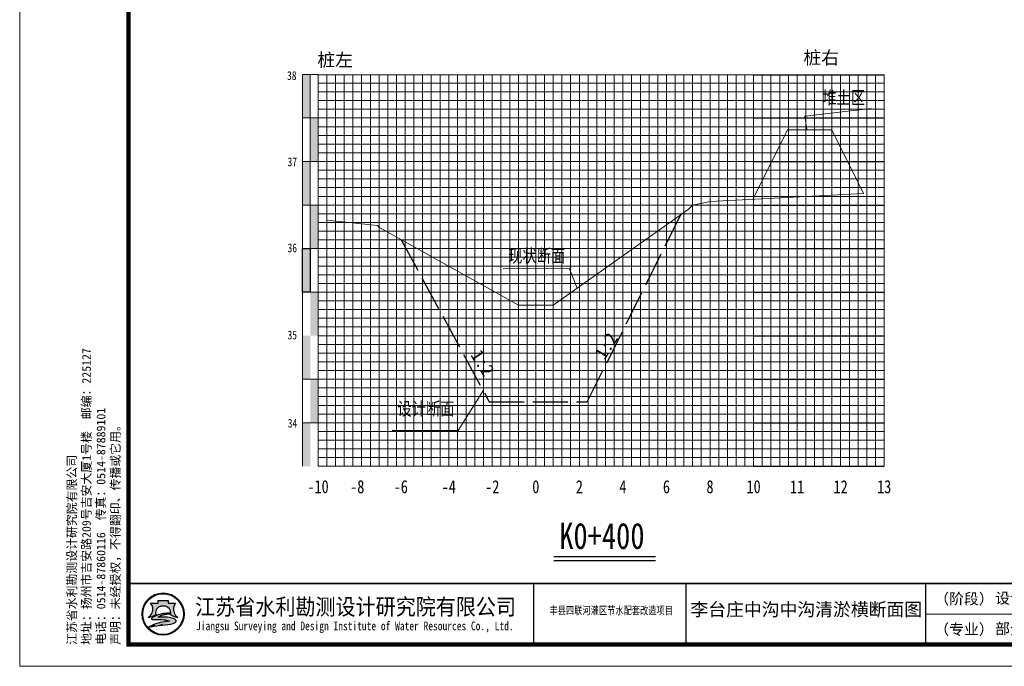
# Model space of a CAD drawing. Header units: millimetres. Extents: x -1851 to 142262423, y -629789 to 22327943.
# Tile 23 of 69: x 35561 to 35787, y 3721 to 3870. Entities that reach past the tile are written whole.
import ezdxf
from ezdxf.enums import TextEntityAlignment as Align

# ---------------------------------------------------------------- set-up
doc = ezdxf.new("R2010")
doc.units = ezdxf.units.MM
doc.linetypes.add('4415', pattern=[5, 4, -1])
for name, color, linetype, lineweight in [('0.13文字', 3, 'Continuous', 13), ('2', 61, 'Continuous', 30), ('3', 8, 'Continuous', 5), ('dmx', 7, 'Continuous', 15)]:
    doc.layers.add(name, color=color, linetype=linetype, lineweight=lineweight)
doc.layers.add('DIMTEX', color=7, linetype='Continuous')
doc.layers.add('断面', color=7, linetype='Continuous')
doc.styles.add('LYJFS', font='times.ttf', dxfattribs={"width": 0.7})
doc.styles.add('STYLE2', font='txt', dxfattribs={"width": 0.8})
doc.styles.add('仿宋', font='FangSong_GB2312.ttf')
doc.styles.add('仿宋体', font='FangSong_GB2312.ttf', dxfattribs={"width": 0.8})
doc.styles.add('宋体', font='txt', dxfattribs={"height": 3.5})
doc.styles.add('等线体', font='simhei.ttf')

# ---------------------------------------------------------------- blocks, each defined once
blk = doc.blocks.new('tk')
h = blk.add_hatch(color=152)
h.dxf.hatch_style = 1
h.paths.add_polyline_path([(6876.364125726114, 854.2295714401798, 1), (6866.686434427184, 854.2295714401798, 1)])
h.paths.add_polyline_path([(6876.201261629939, 854.2295714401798, 1), (6866.84929852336, 854.2295714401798, 1)], flags=16)
h = blk.add_hatch(color=152)
h.dxf.hatch_style = 1
edge = h.paths.add_edge_path()
edge.add_arc((6873.407199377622, 851.8047045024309), 1.461698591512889, 43.31770961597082, 70.37003522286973)
edge.add_arc((6872.0275850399, 847.9366998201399), 5.568375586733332, 70.37003522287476, 84.52854590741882)
edge.add_arc((6871.440752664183, 841.8102204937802), 11.72289597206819, 84.5285459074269, 95.17746754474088)
edge.add_arc((6871.582339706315, 852.1014277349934), 1.831337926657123, 111.7965680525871, 130.9174013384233, ccw=False)
edge.add_arc((6873.47809212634, 847.3608850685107), 6.936886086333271, 98.84274785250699, 111.79656805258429, ccw=False)
edge.add_arc((6874.544451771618, 840.506451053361), 13.873772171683, 95.21036804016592, 98.84274785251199, ccw=False)
edge.add_ellipse((6871.525280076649, 854.5219636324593), major_axis=(-1.773815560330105, 0), ratio=0.8776980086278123, start_angle=172.6538623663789, end_angle=176.9129867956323)
edge.add_arc((6873.117644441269, 844.1909795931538), 10.24870363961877, 88.99992913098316, 98.52267106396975)
edge.add_arc((6872.724314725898, 846.8157053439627), 7.594670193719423, 98.5226710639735, 116.8491039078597)
edge.add_arc((6869.849912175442, 852.4939579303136), 1.230336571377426, 116.8491039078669, 139.2900683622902)
edge.add_arc((6869.065436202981, 853.1689503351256), 0.1954369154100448, 139.2900683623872, 263.050638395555)
edge.add_arc((6869.248585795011, 854.6715617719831), 1.70916902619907, 263.0506383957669, 272.136251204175)
edge.add_arc((6870.416233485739, 823.3689317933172), 29.61523112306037, 88.46268833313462, 92.13625120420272, ccw=False)
edge.add_arc((6871.07395213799, 847.876297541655), 5.099041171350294, 68.07113774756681, 88.46268833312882, ccw=False)
edge.add_arc((6875.183614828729, 831.3122526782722), 21.4080615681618, 95.91294384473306, 98.79521578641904)
edge.add_arc((6873.816328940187, 840.1492628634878), 12.46590188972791, 98.79521578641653, 117.8496747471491)
edge.add_arc((6932.315236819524, 613.7362839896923), 245.9934265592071, 104.7703900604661, 105.15790668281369, ccw=False)
edge.add_line((6869.600177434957, 851.6009245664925), (6868.796656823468, 851.2750728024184))
edge.add_arc((6890.157828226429, 754.105500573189), 99.48982566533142, 100.90627282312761, 102.39834375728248, ccw=False)
edge.add_line((6871.334059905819, 851.7983414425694), (6870.72346251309, 851.6097564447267))
edge.add_arc((6868.414090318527, 880.2016823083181), 28.68503833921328, 274.6177604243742, 279.6944367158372)
edge.add_arc((6872.474319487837, 856.4344682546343), 4.573507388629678, 279.694436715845, 287.6119267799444)
edge.add_arc((6873.358587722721, 853.648913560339), 1.650966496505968, 287.6119267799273, 311.5140981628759)
edge.add_arc((6874.270477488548, 852.6187205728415), 0.2751610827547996, 311.5140981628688, 403.3177096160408)
edge = h.paths.add_edge_path()
edge.add_arc((6875.946394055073, 855.3665725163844), 2.066422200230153, 138.9741968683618, 204.1180883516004, ccw=False)
edge.add_line((6874.387456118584, 856.7229696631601), (6872.690352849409, 856.7229696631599))
edge.add_line((6872.69035284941, 856.7229696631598), (6872.69035284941, 857.3096342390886))
edge.add_line((6872.69035284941, 857.3096342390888), (6870.360207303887, 857.3096342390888))
edge.add_line((6870.360207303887, 857.3096342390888), (6870.360207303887, 856.7229696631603))
edge.add_line((6870.360207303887, 856.7229696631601), (6868.663104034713, 856.7229696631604))
edge.add_arc((6867.104166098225, 855.3665725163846), 2.066422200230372, -24.118088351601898, 41.0258031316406, ccw=False)
edge.add_arc((6865.567634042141, 856.05447875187), 3.749914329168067, 314.34412131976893, 335.8819116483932, ccw=False)
edge.add_arc((6867.522236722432, 856.4070458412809), 3.106664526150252, 282.3877277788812, 290.1465811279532)
edge.add_arc((6864.457993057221, 864.7594382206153), 12.00340818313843, 290.1465811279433, 296.6495194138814)
edge.add_ellipse((6871.525280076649, 854.5219636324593), major_axis=(-1.773815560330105, 0), ratio=0.8776980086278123, start_angle=176.9129867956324, end_angle=378.37473811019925, ccw=False)
edge.add_ellipse((6871.525280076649, 854.5219636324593), major_axis=(-1.773815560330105, 0), ratio=0.8776980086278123, start_angle=172.653862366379, end_angle=176.9129867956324, ccw=False)
edge.add_ellipse((6871.525280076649, 854.5219636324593), major_axis=(-1.773815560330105, 0), ratio=0.8776980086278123, start_angle=161.6252618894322, end_angle=172.653862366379, ccw=False)
edge.add_arc((6878.592567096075, 864.759438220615), 12.00340818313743, 243.3504805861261, 249.853418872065)
edge.add_arc((6875.528323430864, 856.4070458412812), 3.106664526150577, 249.8534188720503, 257.61227222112)
edge.add_arc((6877.482926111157, 856.05447875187), 3.74991432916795, 204.1180883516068, 225.6558786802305, ccw=False)
at = {"lineweight": 0}
for p, q in [((6838.597780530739, 842.2295714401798), (6838.597780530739, 1139.229571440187)), ((7253.597780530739, 854.2295714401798), (7046.597780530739, 854.2295714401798)), ((7258.597780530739, 842.2295714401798), (6838.597780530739, 842.2295714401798))]:
    blk.add_line(p, q, dxfattribs=at)
for p, q in [((6956.597780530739, 861.2295714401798), (6956.597780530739, 847.2295714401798)), ((6991.597780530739, 861.2295714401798), (6991.597780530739, 847.2295714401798)), ((7046.597780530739, 861.2295714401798), (7046.597780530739, 847.2295714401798))]:
    blk.add_line(p, q)
at = {"lineweight": 0, "const_width": 1}
blk.add_lwpolyline([(6863.597780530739, 1134.229571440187), (7253.597780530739, 1134.229571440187), (7253.597780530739, 847.2295714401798), (6863.597780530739, 847.2295714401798)], close=True, dxfattribs=at)
at = {"lineweight": 0, "const_width": 0.4}
blk.add_lwpolyline([(7253.597780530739, 861.2295714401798), (6863.597780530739, 861.2295714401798)], dxfattribs=at)
at = {"color": 152}
for points in [[(6869.8419023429, 854.0311891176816, -0.02838203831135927), (6868.592243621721, 853.4904639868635, -0.03386732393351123), (6868.188697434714, 853.3727099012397, 0.09425397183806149), (6868.990200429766, 854.5221939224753, 0.2921547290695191), (6868.663104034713, 856.7229696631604), (6870.360207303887, 856.7229696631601), (6870.360207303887, 857.3096342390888), (6872.69035284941, 857.3096342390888), (6872.69035284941, 856.7229696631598), (6874.387456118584, 856.7229696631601, 0.29215472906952), (6874.06035972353, 854.5221939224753, 0.09425397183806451), (6874.861862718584, 853.3727099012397, -0.03386732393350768), (6874.458316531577, 853.4904639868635, -0.02838203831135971), (6873.208657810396, 854.0311891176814)], [(6873.296521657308, 854.4381220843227, 0.04157472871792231), (6871.598778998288, 854.3265098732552, 0.08013502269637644), (6869.294240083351, 853.5916630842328, 0.09823132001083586), (6868.917290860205, 853.2964201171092, 0.599439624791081), (6869.041789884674, 852.9749492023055, 0.03966424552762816), (6869.312296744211, 852.9635806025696, -0.01603031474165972), (6871.210748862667, 852.9735033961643, -0.08921046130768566), (6872.978215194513, 852.6064141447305, 0.01257694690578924), (6871.910251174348, 852.4685801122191, 0.08333285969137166), (6867.992840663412, 851.171317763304, -0.001690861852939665), (6869.600177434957, 851.6009245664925), (6868.796656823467, 851.275072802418, -0.006510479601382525), (6871.334059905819, 851.7983414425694), (6870.72346251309, 851.6097564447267, 0.02215480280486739), (6873.244469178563, 851.9262713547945, 0.03456031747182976), (6873.858117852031, 852.0753316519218, 0.1046726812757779), (6874.452855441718, 852.4126819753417, 0.4234638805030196), (6874.470673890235, 852.8074929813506, 0.1185893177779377), (6873.898248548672, 853.1814519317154, 0.06185687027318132), (6872.558528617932, 853.479704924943, 0.04649815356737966), (6870.382867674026, 853.4852866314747, -0.08362449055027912), (6870.902341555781, 853.8018397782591, -0.05658197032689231), (6872.411732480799, 854.2153190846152, -0.01585057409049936), (6873.284535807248, 854.3228965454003)]]:
    blk.add_lwpolyline(points, format="xyb", dxfattribs=at)
for radius in [4.838845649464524, 4.675981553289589]:
    blk.add_circle((6871.525280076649, 854.2295714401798), radius, dxfattribs=at)
blk.add_arc((6873.478092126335, 847.3608850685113), 6.936886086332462, 98.84274785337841, 111.7965680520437, dxfattribs=at)
for start_param, end_param in [(2.820892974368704, 6.603884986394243), (3.013378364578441, 3.087714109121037)]:
    blk.add_ellipse((6871.525280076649, 854.5219636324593), major_axis=(-1.773815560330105, 0), ratio=0.8776980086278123, start_param=start_param, end_param=end_param, dxfattribs=at)
at = {"style": 'LYJFS'}
for s, p in [('（阶段）', (7055.431710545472, 857.7295714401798)), ('（专业）', (7055.431710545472, 850.7295714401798))]:
    blk.add_text(s, height=2.5, dxfattribs=at).set_placement(p, align=Align.MIDDLE_CENTER)
at = {"style": '宋体'}
for s, height, width, p in [('江苏省水利勘测设计研究院有限公司', 3.75, 0.9, (6915.725099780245, 855.9804173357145)), ('丰县四联河灌区节水配套改造项目', 1.8, 0.75, (6974.43168055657, 855.1042281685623)), ('Jiangsu Surveying and Design Institute of Water Resources Co., Ltd.', 2, 0.8, (6915.552971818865, 851.2429752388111))]:
    blk.add_text(s, height=height, dxfattribs=dict(at, width=width)).set_placement(p, align=Align.MIDDLE)
at = {"insert": (6861.892912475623, 847.1478961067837), "char_height": 2, "attachment_point": 7, "rotation": 90, "style": '仿宋'}
blk.add_mtext('江苏省水利勘测设计研究院有限公司\\P地址：扬州市吉安路209号吉安大厦1号楼  邮编：225127\\P电话：0514-87860116  传真：0514-87889101\\P声明：未经授权，不得翻印、传播或它用。', dxfattribs=at)
at = {"char_height": 2.5, "attachment_point": 5, "style": '宋体'}
for s, insert in [('设计', (7065.999934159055, 857.7295714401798)), ('部分', (7065.999934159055, 850.7295714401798))]:
    blk.add_mtext(s, dxfattribs=dict(at, insert=insert))

msp = doc.modelspace()

# ---------------------------------------------------------------- hatches: boundary and pattern name
at = {"linetype": 'Continuous'}
for points in [[(35625.80106367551, 3857.013848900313), (35627.60106367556, 3857.013848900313), (35627.60106367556, 3847.013848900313), (35625.80106367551, 3847.013848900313)], [(35627.60106367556, 3847.013848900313), (35629.40106367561, 3847.013848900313), (35629.40106367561, 3837.013848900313), (35627.60106367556, 3837.013848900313)], [(35625.80106367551, 3837.013848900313), (35627.60106367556, 3837.013848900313), (35627.60106367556, 3827.013848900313), (35625.80106367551, 3827.013848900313)], [(35627.60106367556, 3827.013848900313), (35629.40106367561, 3827.013848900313), (35629.40106367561, 3817.013848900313), (35627.60106367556, 3817.013848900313)], [(35625.80106367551, 3817.013848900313), (35627.60106367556, 3817.013848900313), (35627.60106367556, 3807.013848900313), (35625.80106367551, 3807.013848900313)], [(35627.60106367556, 3807.013848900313), (35629.40106367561, 3807.013848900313), (35629.40106367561, 3797.013848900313), (35627.60106367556, 3797.013848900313)], [(35625.80106367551, 3797.013848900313), (35627.60106367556, 3797.013848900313), (35627.60106367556, 3787.013848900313), (35625.80106367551, 3787.013848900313)], [(35627.60742442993, 3787.038574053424), (35629.40742442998, 3787.038574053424), (35629.40742442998, 3777.038574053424), (35627.60742442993, 3777.038574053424)], [(35625.80106367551, 3777.009784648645), (35627.60106367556, 3777.009784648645), (35627.60106367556, 3767.009784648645), (35625.80106367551, 3767.009784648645)]]:
    msp.add_hatch(color=7, dxfattribs=at).paths.add_polyline_path(points)

# ---------------------------------------------------------------- linework, layer by layer
at = {"color": 1, "linetype": '4415', "lineweight": 30, "ltscale": 2}
for p, q in [((35691.21956428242, 3781.840559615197), (35712.70403881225, 3824.809508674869)), ((35648.46139615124, 3819.065460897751), (35668.71956428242, 3781.840559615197)), ((35668.71956428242, 3781.840559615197), (35691.21956428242, 3781.840559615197))]:
    msp.add_line(p, q, dxfattribs=at)
at = {"linetype": 'Continuous', "lineweight": 20, "flags": 128}
for points in [[(35741.66053694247, 3844.356102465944), (35741.17753669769, 3847.445480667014), (35756.3810004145, 3849.223424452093)], [(35688.90141935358, 3807.917327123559), (35687.05512580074, 3812.506930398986), (35671.90373611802, 3812.480618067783)], [(35667.40106367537, 3784.477560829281), (35661.56021595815, 3775.242411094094), (35646.40882627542, 3775.216098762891)]]:
    msp.add_lwpolyline(points, dxfattribs=at)
at = {"linetype": 'Continuous', "flags": 128}
msp.add_lwpolyline([(35625.80106367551, 3817.013848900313), (35627.60106367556, 3817.013848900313), (35627.60106367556, 3807.013848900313), (35625.80106367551, 3807.013848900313)], close=True, dxfattribs=at)
at = {"layer": '2', "color": 7, "lineweight": 15}
for points in [[(35629.40106367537, 3856.947748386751), (35729.40106367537, 3856.947748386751)], [(35639.40106367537, 3857.013848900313), (35639.40106367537, 3767.013848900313)], [(35649.40106367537, 3857.013848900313), (35649.40106367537, 3767.013848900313)], [(35659.40106367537, 3857.013848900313), (35659.40106367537, 3767.013848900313)], [(35669.40106367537, 3857.013848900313), (35669.40106367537, 3767.013848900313)], [(35689.40106367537, 3857.013848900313), (35689.40106367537, 3767.013848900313)], [(35699.40106367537, 3857.013848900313), (35699.40106367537, 3767.013848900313)], [(35709.40106367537, 3857.013848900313), (35709.40106367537, 3767.013848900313)], [(35719.40106367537, 3857.013848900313), (35719.40106367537, 3767.013848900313)], [(35729.40106367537, 3857.013848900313), (35729.40106367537, 3767.013848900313)], [(35739.40106367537, 3857.013848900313), (35739.40106367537, 3767.013848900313)], [(35749.40106367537, 3857.013848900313), (35749.40106367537, 3767.013848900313)], [(35759.40106367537, 3857.013848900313), (35759.40106367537, 3767.013848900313)], [(35629.40106367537, 3847.013848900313), (35729.40106367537, 3847.013848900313)], [(35629.40106367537, 3837.013848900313), (35729.40106367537, 3837.013848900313)], [(35629.40106367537, 3827.013848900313), (35729.40106367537, 3827.013848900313)], [(35629.40106367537, 3817.013848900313), (35729.40106367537, 3817.013848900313)], [(35629.40106367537, 3797.013848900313), (35729.40106367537, 3797.013848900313)], [(35629.40106367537, 3767.013848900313), (35729.40106367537, 3767.013848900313)]]:
    msp.add_lwpolyline(points, dxfattribs=at)
at = {"layer": '2', "color": 3, "lineweight": 15}
msp.add_lwpolyline([(35679.40106367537, 3857.013848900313), (35679.40106367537, 3767.013848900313)], dxfattribs=at)
at = {"layer": '2', "color": 7, "lineweight": 15, "flags": 128}
msp.add_lwpolyline([(35629.40106367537, 3807.013848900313), (35729.40106367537, 3807.013848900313)], dxfattribs=at)
at = {"layer": '2', "color": 0, "lineweight": 15}
for points in [[(35629.40106367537, 3787.013848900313), (35729.40106367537, 3787.013848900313)], [(35629.40106367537, 3777.013848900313), (35729.40106367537, 3777.013848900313)]]:
    msp.add_lwpolyline(points, dxfattribs=at)
at = {"layer": '3', "lineweight": 5}
for p, q in [((35729.40106367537, 3855.013848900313), (35749.40106367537, 3855.013848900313)), ((35749.40106367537, 3855.013848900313), (35759.40106367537, 3855.013848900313)), ((35729.40106367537, 3853.013848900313), (35749.40106367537, 3853.013848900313)), ((35749.40106367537, 3853.013848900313), (35759.40106367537, 3853.013848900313)), ((35729.40106367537, 3851.013848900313), (35749.40106367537, 3851.013848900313)), ((35749.40106367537, 3851.013848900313), (35759.40106367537, 3851.013848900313)), ((35729.40106367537, 3849.013848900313), (35749.40106367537, 3849.013848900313)), ((35749.40106367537, 3849.013848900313), (35759.40106367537, 3849.013848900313)), ((35729.40106367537, 3845.013848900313), (35749.40106367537, 3845.013848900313)), ((35749.40106367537, 3845.013848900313), (35759.40106367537, 3845.013848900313)), ((35729.40106367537, 3843.013848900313), (35749.40106367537, 3843.013848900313)), ((35749.40106367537, 3843.013848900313), (35759.40106367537, 3843.013848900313)), ((35729.40106367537, 3841.013848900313), (35749.40106367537, 3841.013848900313)), ((35749.40106367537, 3841.013848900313), (35759.40106367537, 3841.013848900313)), ((35729.40106367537, 3839.013848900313), (35749.40106367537, 3839.013848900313)), ((35749.40106367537, 3839.013848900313), (35759.40106367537, 3839.013848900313)), ((35729.40106367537, 3835.013848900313), (35749.40106367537, 3835.013848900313)), ((35749.40106367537, 3835.013848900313), (35759.40106367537, 3835.013848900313)), ((35729.40106367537, 3833.013848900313), (35749.40106367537, 3833.013848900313)), ((35749.40106367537, 3833.013848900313), (35759.40106367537, 3833.013848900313)), ((35729.40106367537, 3831.013848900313), (35749.40106367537, 3831.013848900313)), ((35749.40106367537, 3831.013848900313), (35759.40106367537, 3831.013848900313)), ((35729.40106367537, 3829.013848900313), (35749.40106367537, 3829.013848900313)), ((35749.40106367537, 3829.013848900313), (35759.40106367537, 3829.013848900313)), ((35729.40106367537, 3825.013848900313), (35749.40106367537, 3825.013848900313)), ((35749.40106367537, 3825.013848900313), (35759.40106367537, 3825.013848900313)), ((35729.40106367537, 3823.013848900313), (35749.40106367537, 3823.013848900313)), ((35749.40106367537, 3823.013848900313), (35759.40106367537, 3823.013848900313)), ((35729.40106367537, 3821.013848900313), (35749.40106367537, 3821.013848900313)), ((35729.40106367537, 3819.013848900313), (35749.40106367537, 3819.013848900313)), ((35749.40106367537, 3821.013848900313), (35759.40106367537, 3821.013848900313)), ((35749.40106367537, 3819.013848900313), (35759.40106367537, 3819.013848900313)), ((35729.40106367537, 3815.013848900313), (35749.40106367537, 3815.013848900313)), ((35749.40106367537, 3815.013848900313), (35759.40106367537, 3815.013848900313)), ((35729.40106367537, 3813.013848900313), (35749.40106367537, 3813.013848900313)), ((35749.40106367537, 3813.013848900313), (35759.40106367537, 3813.013848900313)), ((35729.40106367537, 3811.013848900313), (35749.40106367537, 3811.013848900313)), ((35749.40106367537, 3811.013848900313), (35759.40106367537, 3811.013848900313)), ((35729.40106367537, 3809.013848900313), (35749.40106367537, 3809.013848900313)), ((35749.40106367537, 3809.013848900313), (35759.40106367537, 3809.013848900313)), ((35729.40106367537, 3805.013848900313), (35749.40106367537, 3805.013848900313)), ((35729.40106367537, 3803.013848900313), (35749.40106367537, 3803.013848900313)), ((35749.40106367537, 3805.013848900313), (35759.40106367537, 3805.013848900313)), ((35749.40106367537, 3803.013848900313), (35759.40106367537, 3803.013848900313)), ((35729.40106367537, 3801.013848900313), (35749.40106367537, 3801.013848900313)), ((35749.40106367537, 3801.013848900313), (35759.40106367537, 3801.013848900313)), ((35729.40106367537, 3799.013848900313), (35749.40106367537, 3799.013848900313)), ((35749.40106367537, 3799.013848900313), (35759.40106367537, 3799.013848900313)), ((35729.40106367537, 3795.013848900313), (35749.40106367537, 3795.013848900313)), ((35749.40106367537, 3795.013848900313), (35759.40106367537, 3795.013848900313)), ((35729.40106367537, 3793.013848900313), (35749.40106367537, 3793.013848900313)), ((35749.40106367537, 3793.013848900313), (35759.40106367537, 3793.013848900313)), ((35729.40106367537, 3791.013848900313), (35749.40106367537, 3791.013848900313)), ((35749.40106367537, 3791.013848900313), (35759.40106367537, 3791.013848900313)), ((35729.40106367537, 3789.013848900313), (35749.40106367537, 3789.013848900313)), ((35749.40106367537, 3789.013848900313), (35759.40106367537, 3789.013848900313)), ((35729.40106367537, 3785.013848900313), (35749.40106367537, 3785.013848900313)), ((35749.40106367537, 3785.013848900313), (35759.40106367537, 3785.013848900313)), ((35729.40106367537, 3783.013848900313), (35749.40106367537, 3783.013848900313)), ((35749.40106367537, 3783.013848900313), (35759.40106367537, 3783.013848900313)), ((35729.40106367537, 3781.013848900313), (35749.40106367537, 3781.013848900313)), ((35749.40106367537, 3781.013848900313), (35759.40106367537, 3781.013848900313)), ((35729.40106367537, 3779.013848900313), (35749.40106367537, 3779.013848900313)), ((35749.40106367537, 3779.013848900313), (35759.40106367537, 3779.013848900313)), ((35729.40106367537, 3775.013848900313), (35749.40106367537, 3775.013848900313)), ((35749.40106367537, 3775.013848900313), (35759.40106367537, 3775.013848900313)), ((35729.40106367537, 3773.013848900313), (35749.40106367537, 3773.013848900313)), ((35749.40106367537, 3773.013848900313), (35759.40106367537, 3773.013848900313)), ((35729.40106367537, 3771.013848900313), (35749.40106367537, 3771.013848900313)), ((35749.40106367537, 3771.013848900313), (35759.40106367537, 3771.013848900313)), ((35729.40106367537, 3769.013848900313), (35749.40106367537, 3769.013848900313)), ((35749.40106367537, 3769.013848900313), (35759.40106367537, 3769.013848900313))]:
    msp.add_line(p, q, dxfattribs=at)
for points in [[(35629.40106367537, 3855.013848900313), (35729.40106367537, 3855.013848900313)], [(35631.40106367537, 3857.013848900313), (35631.40106367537, 3767.013848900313)], [(35633.40106367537, 3857.013848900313), (35633.40106367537, 3767.013848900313)], [(35635.40106367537, 3857.013848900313), (35635.40106367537, 3767.013848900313)], [(35637.40106367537, 3857.013848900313), (35637.40106367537, 3767.013848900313)], [(35641.40106367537, 3857.013848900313), (35641.40106367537, 3767.013848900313)], [(35643.40106367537, 3857.013848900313), (35643.40106367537, 3767.013848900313)], [(35645.40106367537, 3857.013848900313), (35645.40106367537, 3767.013848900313)], [(35647.40106367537, 3857.013848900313), (35647.40106367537, 3767.013848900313)], [(35651.40106367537, 3857.013848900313), (35651.40106367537, 3767.013848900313)], [(35653.40106367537, 3857.013848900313), (35653.40106367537, 3767.013848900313)], [(35655.40106367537, 3857.013848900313), (35655.40106367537, 3767.013848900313)], [(35657.40106367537, 3857.013848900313), (35657.40106367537, 3767.013848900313)], [(35661.40106367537, 3857.013848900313), (35661.40106367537, 3767.013848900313)], [(35663.40106367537, 3857.013848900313), (35663.40106367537, 3767.013848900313)], [(35665.40106367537, 3857.013848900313), (35665.40106367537, 3767.013848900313)], [(35667.40106367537, 3857.013848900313), (35667.40106367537, 3767.013848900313)], [(35671.40106367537, 3857.013848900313), (35671.40106367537, 3767.013848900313)], [(35673.40106367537, 3857.013848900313), (35673.40106367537, 3767.013848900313)], [(35675.40106367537, 3857.013848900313), (35675.40106367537, 3767.013848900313)], [(35677.40106367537, 3857.013848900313), (35677.40106367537, 3767.013848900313)], [(35681.40106367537, 3857.013848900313), (35681.40106367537, 3767.013848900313)], [(35683.40106367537, 3857.013848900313), (35683.40106367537, 3767.013848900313)], [(35685.40106367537, 3857.013848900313), (35685.40106367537, 3767.013848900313)], [(35687.40106367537, 3857.013848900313), (35687.40106367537, 3767.013848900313)], [(35691.40106367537, 3857.013848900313), (35691.40106367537, 3767.013848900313)], [(35693.40106367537, 3857.013848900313), (35693.40106367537, 3767.013848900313)], [(35695.40106367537, 3857.013848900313), (35695.40106367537, 3767.013848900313)], [(35697.40106367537, 3857.013848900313), (35697.40106367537, 3767.013848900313)], [(35701.40106367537, 3857.013848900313), (35701.40106367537, 3767.013848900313)], [(35703.40106367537, 3857.013848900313), (35703.40106367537, 3767.013848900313)], [(35705.40106367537, 3857.013848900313), (35705.40106367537, 3767.013848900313)], [(35707.40106367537, 3857.013848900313), (35707.40106367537, 3767.013848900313)], [(35711.40106367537, 3857.013848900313), (35711.40106367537, 3767.013848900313)], [(35713.40106367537, 3857.013848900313), (35713.40106367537, 3767.013848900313)], [(35715.40106367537, 3857.013848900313), (35715.40106367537, 3767.013848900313)], [(35717.40106367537, 3857.013848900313), (35717.40106367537, 3767.013848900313)], [(35721.40106367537, 3857.013848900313), (35721.40106367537, 3767.013848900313)], [(35723.40106367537, 3857.013848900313), (35723.40106367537, 3767.013848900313)], [(35725.40106367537, 3857.013848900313), (35725.40106367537, 3767.013848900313)], [(35727.40106367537, 3857.013848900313), (35727.40106367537, 3767.013848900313)], [(35731.40106367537, 3857.013848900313), (35731.40106367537, 3767.013848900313)], [(35733.40106367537, 3857.013848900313), (35733.40106367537, 3767.013848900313)], [(35735.40106367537, 3857.013848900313), (35735.40106367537, 3767.013848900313)], [(35737.40106367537, 3857.013848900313), (35737.40106367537, 3767.013848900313)], [(35741.40106367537, 3857.013848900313), (35741.40106367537, 3767.013848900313)], [(35743.40106367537, 3857.013848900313), (35743.40106367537, 3767.013848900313)], [(35745.40106367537, 3857.013848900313), (35745.40106367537, 3767.013848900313)], [(35747.40106367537, 3857.013848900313), (35747.40106367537, 3767.013848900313)], [(35751.40106367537, 3857.013848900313), (35751.40106367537, 3767.013848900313)], [(35753.40106367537, 3857.013848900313), (35753.40106367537, 3767.013848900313)], [(35755.40106367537, 3857.013848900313), (35755.40106367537, 3767.013848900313)], [(35757.40106367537, 3857.013848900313), (35757.40106367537, 3767.013848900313)], [(35629.40106367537, 3853.013848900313), (35729.40106367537, 3853.013848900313)], [(35629.40106367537, 3851.013848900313), (35729.40106367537, 3851.013848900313)], [(35629.40106367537, 3849.013848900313), (35729.40106367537, 3849.013848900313)], [(35629.40106367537, 3845.013848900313), (35729.40106367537, 3845.013848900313)], [(35629.40106367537, 3843.013848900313), (35729.40106367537, 3843.013848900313)], [(35629.40106367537, 3841.013848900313), (35729.40106367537, 3841.013848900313)], [(35629.40106367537, 3839.013848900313), (35729.40106367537, 3839.013848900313)], [(35629.40106367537, 3835.013848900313), (35729.40106367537, 3835.013848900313)], [(35629.40106367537, 3833.013848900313), (35729.40106367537, 3833.013848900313)], [(35629.40106367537, 3831.013848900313), (35729.40106367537, 3831.013848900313)], [(35629.40106367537, 3829.013848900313), (35729.40106367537, 3829.013848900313)], [(35629.40106367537, 3825.013848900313), (35729.40106367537, 3825.013848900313)], [(35629.40106367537, 3823.013848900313), (35729.40106367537, 3823.013848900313)], [(35629.40106367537, 3821.013848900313), (35729.40106367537, 3821.013848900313)], [(35629.40106367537, 3819.013848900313), (35729.40106367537, 3819.013848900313)], [(35629.40106367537, 3815.013848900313), (35729.40106367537, 3815.013848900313)], [(35629.40106367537, 3813.013848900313), (35729.40106367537, 3813.013848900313)], [(35629.40106367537, 3811.013848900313), (35729.40106367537, 3811.013848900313)], [(35629.40106367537, 3809.013848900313), (35729.40106367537, 3809.013848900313)], [(35629.40106367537, 3805.013848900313), (35729.40106367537, 3805.013848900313)], [(35629.40106367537, 3803.013848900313), (35729.40106367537, 3803.013848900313)], [(35629.40106367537, 3801.013848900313), (35729.40106367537, 3801.013848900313)], [(35629.40106367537, 3799.013848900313), (35729.40106367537, 3799.013848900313)], [(35629.40106367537, 3795.013848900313), (35729.40106367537, 3795.013848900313)], [(35629.40106367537, 3793.013848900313), (35729.40106367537, 3793.013848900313)], [(35629.40106367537, 3791.013848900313), (35729.40106367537, 3791.013848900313)], [(35629.40106367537, 3789.013848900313), (35729.40106367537, 3789.013848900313)], [(35629.40106367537, 3785.013848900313), (35729.40106367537, 3785.013848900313)], [(35629.40106367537, 3783.013848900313), (35729.40106367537, 3783.013848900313)], [(35629.40106367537, 3781.013848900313), (35729.40106367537, 3781.013848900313)], [(35629.40106367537, 3779.013848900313), (35729.40106367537, 3779.013848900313)], [(35629.40106367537, 3775.013848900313), (35729.40106367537, 3775.013848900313)], [(35629.40106367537, 3773.013848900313), (35729.40106367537, 3773.013848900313)], [(35629.40106367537, 3771.013848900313), (35729.40106367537, 3771.013848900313)], [(35629.40106367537, 3769.013848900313), (35729.40106367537, 3769.013848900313)]]:
    msp.add_lwpolyline(points, dxfattribs=at)
at = {"layer": '3', "color": 0, "lineweight": 5}
for points in [[(35625.80106367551, 3787.013848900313), (35729.40106367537, 3787.013848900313)], [(35625.80106367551, 3777.013848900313), (35729.40106367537, 3777.013848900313)]]:
    msp.add_lwpolyline(points, dxfattribs=at)
at = {"layer": 'DIMTEX', "color": 0, "linetype": 'Continuous'}
for p, q in [((35683.5107076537, 3745.3591246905), (35706.85579292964, 3745.3591246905)), ((35683.53119944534, 3746.321518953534), (35706.85579292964, 3746.321518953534))]:
    msp.add_line(p, q, dxfattribs=at)
at = {"layer": 'dmx', "linetype": 'Continuous', "lineweight": 15}
for p, q in [((35737.18252891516, 3844.276604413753), (35729.21028295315, 3828.329301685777)), ((35737.18252891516, 3844.276604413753), (35747.37337832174, 3844.276604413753)), ((35747.37337832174, 3844.276604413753), (35754.67789629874, 3829.66756845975)), ((35719.40106367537, 3827.813848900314), (35754.67789629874, 3829.66756845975))]:
    msp.add_line(p, q, dxfattribs=at)
at = {"layer": 'dmx', "linetype": 'Continuous', "lineweight": 15, "flags": 128}
for points in [[(35643.37330333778, 3821.908257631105), (35643.37330333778, 3821.9082576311), (35675.40106367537, 3804.013848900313), (35675.40106367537, 3804.013848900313), (35683.40106367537, 3804.013848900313), (35714.40106367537, 3826.013848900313)], [(35714.40106367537, 3826.013848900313), (35715.40106367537, 3827.013848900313), (35719.40106367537, 3827.813848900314)], [(35631.40106367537, 3823.582178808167), (35643.02069047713, 3822.351490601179), (35643.37330333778, 3821.908257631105)]]:
    msp.add_lwpolyline(points, dxfattribs=at)
at = {"layer": '断面'}
for p, q in [((35729.40106367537, 3856.947748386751), (35749.40106367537, 3856.947748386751)), ((35749.40106367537, 3856.947748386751), (35759.40106367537, 3856.947748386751)), ((35729.40106367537, 3847.013848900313), (35749.40106367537, 3847.013848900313)), ((35749.40106367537, 3847.013848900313), (35759.40106367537, 3847.013848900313)), ((35729.40106367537, 3837.013848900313), (35749.40106367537, 3837.013848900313)), ((35749.40106367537, 3837.013848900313), (35759.40106367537, 3837.013848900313)), ((35729.40106367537, 3827.013848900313), (35749.40106367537, 3827.013848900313)), ((35749.40106367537, 3827.013848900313), (35759.40106367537, 3827.013848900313)), ((35729.40106367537, 3817.013848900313), (35749.40106367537, 3817.013848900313)), ((35749.40106367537, 3817.013848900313), (35759.40106367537, 3817.013848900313)), ((35729.40106367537, 3807.013848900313), (35749.40106367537, 3807.013848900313)), ((35749.40106367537, 3807.013848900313), (35759.40106367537, 3807.013848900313)), ((35729.40106367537, 3797.013848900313), (35749.40106367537, 3797.013848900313)), ((35749.40106367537, 3797.013848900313), (35759.40106367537, 3797.013848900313)), ((35729.40106367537, 3787.013848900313), (35749.40106367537, 3787.013848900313)), ((35749.40106367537, 3787.013848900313), (35759.40106367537, 3787.013848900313)), ((35729.40106367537, 3777.013848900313), (35749.40106367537, 3777.013848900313)), ((35749.40106367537, 3777.013848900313), (35759.40106367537, 3777.013848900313)), ((35729.40106367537, 3767.013848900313), (35749.40106367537, 3767.013848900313)), ((35749.40106367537, 3767.013848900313), (35759.40106367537, 3767.013848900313))]:
    msp.add_line(p, q, dxfattribs=at)
at = {"layer": '断面', "color": 3, "lineweight": 15}
for points in [[(35629.40106367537, 3857.013848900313), (35625.80106367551, 3857.013848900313)], [(35625.80106367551, 3857.013848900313), (35625.80106367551, 3767.013848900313)], [(35627.60106367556, 3857.013848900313), (35627.60106367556, 3807.013848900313)], [(35629.40106367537, 3857.013848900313), (35629.40106367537, 3767.013848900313)], [(35629.40106367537, 3847.013848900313), (35625.80106367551, 3847.013848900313)], [(35629.40106367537, 3837.013848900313), (35625.80106367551, 3837.013848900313)], [(35629.40106367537, 3827.013848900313), (35625.80106367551, 3827.013848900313)], [(35629.40106367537, 3817.013848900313), (35625.80106367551, 3817.013848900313)], [(35625.80106367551, 3807.013848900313), (35629.40106367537, 3807.013848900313)]]:
    msp.add_lwpolyline(points, dxfattribs=at)
at = {"layer": '断面', "color": 7, "lineweight": 15}
msp.add_lwpolyline([(35629.40106367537, 3807.013848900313), (35729.40106367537, 3807.013848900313)], dxfattribs=at)

# ---------------------------------------------------------------- block references
at = {"layer": '断面'}
msp.add_blockref('tk', (28722.28328314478, 2878.858353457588), dxfattribs=at)

# ---------------------------------------------------------------- texts
at = {"style": '等线体'}
for s, p in [('桩左', (35629.2278443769, 3858.849298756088)), ('桩右', (35740.84631621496, 3859.373497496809))]:
    msp.add_text(s, height=3, dxfattribs=at).set_placement(p)
at = {"linetype": 'Continuous', "char_height": 3, "attachment_point": 1, "style": '仿宋体'}
for s, insert, width in [('堆土区', (35745.1951561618, 3853.193902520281), 18.82471715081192), ('现状断面', (35673.04259055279, 3816.855568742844), 37.93252298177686), ('设计断面', (35647.63287120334, 3781.731478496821), 37.93252298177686)]:
    msp.add_mtext(s, dxfattribs=dict(at, insert=insert, width=width))
at = {"layer": '0.13文字', "linetype": 'Continuous', "lineweight": 13, "insert": (35714.90819708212, 3735.65377264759), "char_height": 3, "width": 55.55091040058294, "attachment_point": 1, "style": 'LYJFS'}
msp.add_mtext('{\\fFangSong_GB2312|b0|i0|c134|p49;\\W1;李台庄中沟中沟清淤横断面图}', dxfattribs=at)
at = {"layer": 'DIMTEX', "color": 0, "linetype": 'Continuous', "style": 'STYLE2', "width": 0.8}
msp.add_text('K0+400', height=6, dxfattribs=at).set_placement((35684.77740703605, 3748.047152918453))
at = {"layer": '断面', "color": 7, "style": '等线体', "width": 0.8}
for s, p in [('38', (35622.27354227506, 3855.147725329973)), ('37', (35622.39009343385, 3835.333323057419)), ('36', (35622.39009343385, 3815.576919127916)), ('35', (35622.39009343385, 3795.576919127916)), ('34', (35622.42513335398, 3775.316493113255))]:
    msp.add_text(s, height=2, dxfattribs=at).set_placement(p, align=Align.BOTTOM_LEFT)
at = {"layer": '断面', "color": 7, "style": '仿宋体'}
for rotation, p in [(58.01497088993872, (35695.53777638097, 3794.669406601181)), (301.9850291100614, (35667.18602253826, 3790.770990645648))]:
    msp.add_text('1:2', height=3, rotation=rotation, dxfattribs=at).set_placement(p, align=Align.MIDDLE)
at = {"layer": '断面', "color": 7, "style": '等线体', "width": 0.8}
for s, p in [('-10', (35629.38517429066, 3762.321043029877)), ('-8', (35638.39096008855, 3762.321043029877)), ('-6', (35648.39096008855, 3762.321043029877)), ('-4', (35659.40106367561, 3762.321043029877)), ('-2', (35669.40106367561, 3762.321043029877)), ('0', (35679.40106367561, 3762.321043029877)), ('2', (35689.40106367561, 3762.321043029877)), ('4', (35699.40106367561, 3762.321043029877)), ('6', (35709.40106367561, 3762.321043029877)), ('8', (35719.40106367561, 3762.321043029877)), ('10', (35729.40106367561, 3762.321043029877)), ('11', (35739.40106367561, 3762.321043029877)), ('12', (35749.40106367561, 3762.321043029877)), ('13', (35759.40106367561, 3762.321043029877))]:
    msp.add_text(s, height=3, dxfattribs=at).set_placement(p, align=Align.MIDDLE)

doc.saveas('drawing.dxf')
